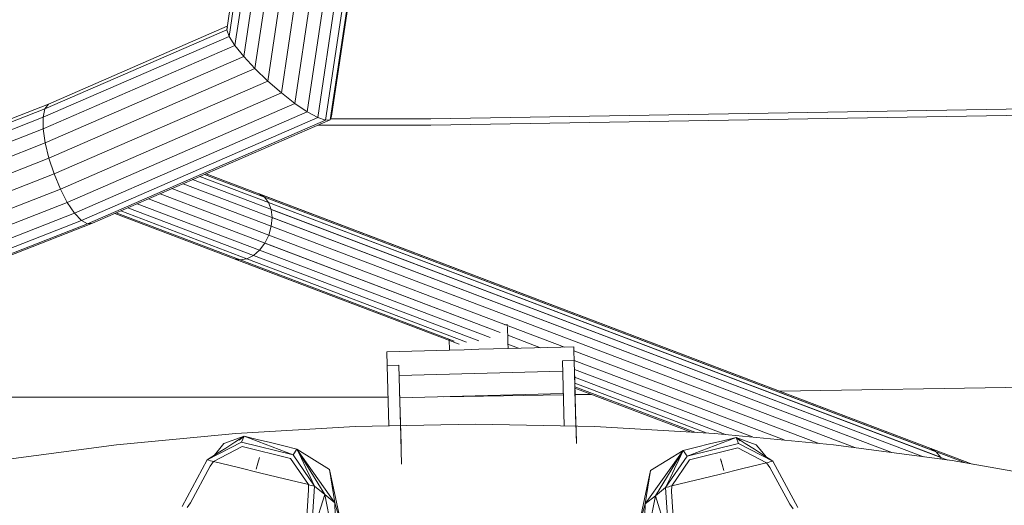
# Model space of a CAD drawing. Header units: inches. Extents: x 1931 to 3173, y 8366 to 8904.
# Tile 33 of 55: x 2923 to 2950, y 8760 to 8774. Entities that reach past the tile are written whole.
import ezdxf

# ---------------------------------------------------------------- set-up
doc = ezdxf.new("R2010")
doc.units = ezdxf.units.IN
doc.header["$MEASUREMENT"] = 0
doc.layers.add('A-DETL-GENF-1', color=30, linetype='Continuous', lineweight=9)
doc.layers.add('G-IMPT', color=8, linetype='Continuous', lineweight=9)

# ---------------------------------------------------------------- blocks, each defined once
blk = doc.blocks.new('Boat_and_Trailer_14084 - Boat - Ski Bar and Boards_dwg-1048089-FLOOR PLAN - BASEMENT')
at = {"layer": 'G-IMPT'}
for p, q in [((-135.442, -40.984), (-133.503, -45.937)), ((-135.097, -40.963), (-133.169, -45.89)), ((-134.811, -40.982), (-132.891, -45.887)), ((-136.209, -41.138), (-134.248, -46.148)), ((-135.821, -41.044), (-133.871, -46.025)), ((-134.603, -41.04), (-132.689, -45.93)), ((-134.487, -41.133), (-132.576, -46.014)), ((-136.909, -41.402), (-134.927, -46.464)), ((-136.58, -41.26), (-134.608, -46.298)), ((-137.172, -41.554), (-135.183, -46.636)), ((-137.437, -41.847), (-135.44, -46.949)), ((-137.352, -41.706), (-135.357, -46.802)), ((-137.421, -41.968), (-135.424, -47.069)), ((-140.723, -47.643), (-141.103, -44.807)), ((-133.871, -46.025), (-133.503, -45.937)), ((-133.503, -45.937), (-133.169, -45.89)), ((-131.438, -50.685), (-133.503, -45.937)), ((-133.169, -45.89), (-132.891, -45.887)), ((-131.175, -50.475), (-133.169, -45.89)), ((-132.689, -45.93), (-132.891, -45.887)), ((-132.891, -45.887), (-130.956, -50.337)), ((-130.797, -50.28), (-132.689, -45.93)), ((-132.689, -45.93), (-132.576, -46.014)), ((-134.248, -46.148), (-134.608, -46.298)), ((-133.871, -46.025), (-134.248, -46.148)), ((-134.248, -46.148), (-132.025, -51.26)), ((-133.871, -46.025), (-131.728, -50.953)), ((-130.716, -50.292), (-132.576, -46.014)), ((-134.608, -46.298), (-134.927, -46.464)), ((-132.309, -51.586), (-134.608, -46.298)), ((-135.183, -46.636), (-135.357, -46.802)), ((-135.183, -46.636), (-134.927, -46.464)), ((-132.761, -52.205), (-135.183, -46.636)), ((-132.56, -51.908), (-134.927, -46.464)), ((-135.44, -46.949), (-135.357, -46.802)), ((-135.357, -46.802), (-132.899, -52.456)), ((-135.44, -46.949), (-135.424, -47.069)), ((-135.44, -46.949), (-132.964, -52.643)), ((-135.424, -47.069), (-132.951, -52.756)), ((-140.45, -50.495), (-140.723, -47.643)), ((-138.316, -55.841), (-135.193, -47.6)), ((-136.303, -50.604), (-135.178, -47.635)), ((-136.276, -50.761), (-135.132, -47.742)), ((-136.195, -50.919), (-135.057, -47.914)), ((-136.067, -51.065), (-134.959, -48.139)), ((-138.036, -56.824), (-134.844, -48.403)), ((-135.707, -51.286), (-134.721, -48.686)), ((-140.791, -65.313), (-134.598, -48.969)), ((-141.085, -49.814), (-142.196, -49.212)), ((-140.909, -66.194), (-134.483, -49.234)), ((-142.114, -49.409), (-142.225, -49.33)), ((-141.234, -49.886), (-142.114, -49.409)), ((-141.011, -66.953), (-134.383, -49.463)), ((-134.929, -51.281), (-134.307, -49.638)), ((-141.122, -49.965), (-141.234, -49.886)), ((-141.122, -49.965), (-141.113, -49.927)), ((-141.122, -49.965), (-141.113, -49.927)), ((-141.104, -49.889), (-141.113, -49.927)), ((-141.104, -49.889), (-141.113, -49.927)), ((-141.095, -49.851), (-141.104, -49.889)), ((-141.095, -49.851), (-141.104, -49.889)), ((-141.085, -49.814), (-141.095, -49.851)), ((-141.085, -49.814), (-141.095, -49.851)), ((-140.944, -50.034), (-141.085, -49.814)), ((-140.944, -50.034), (-141.085, -49.814)), ((-140.659, -50.633), (-141.085, -49.814)), ((-140.812, -67.131), (-134.241, -49.79)), ((-134.801, -51.183), (-134.258, -49.75)), ((-141.122, -49.965), (-141.261, -50.531)), ((-141.122, -49.965), (-141.261, -50.531)), ((-141.122, -49.965), (-140.767, -50.648)), ((-140.851, -50.08), (-140.982, -49.975)), ((-140.851, -50.08), (-140.982, -49.975)), ((-140.802, -50.254), (-140.944, -50.034)), ((-140.802, -50.254), (-140.944, -50.034)), ((-140.691, -50.209), (-140.851, -50.08)), ((-140.691, -50.209), (-140.851, -50.08)), ((-140.66, -50.474), (-140.802, -50.254)), ((-140.66, -50.474), (-140.802, -50.254)), ((-140.518, -50.694), (-140.691, -50.209)), ((-131.175, -50.475), (-130.956, -50.337)), ((-130.797, -50.28), (-130.956, -50.337)), ((-112.73, -53.058), (-130.956, -50.337)), ((-112.73, -52.978), (-130.797, -50.28)), ((-130.747, -50.296), (-130.797, -50.28)), ((-141.261, -50.531), (-141.4, -51.098)), ((-141.261, -50.531), (-141.4, -51.098)), ((-141.051, -51.805), (-140.767, -50.648)), ((-140.659, -50.633), (-140.961, -51.867)), ((-140.518, -50.694), (-140.66, -50.474)), ((-140.518, -50.694), (-140.66, -50.474)), ((-140.659, -50.633), (-140.518, -50.694)), ((-140.518, -50.694), (-140.612, -50.578)), ((-140.45, -50.495), (-140.287, -53.356)), ((-138.316, -55.841), (-136.276, -50.456)), ((-138.243, -55.724), (-136.303, -50.604)), ((-138.243, -55.724), (-136.303, -50.604)), ((-136.276, -50.456), (-136.303, -50.604)), ((-136.303, -50.604), (-136.276, -50.761)), ((-131.175, -50.475), (-131.438, -50.685)), ((-112.73, -53.229), (-131.175, -50.475)), ((-140.518, -50.694), (-140.961, -51.867)), ((-140.518, -50.694), (-140.595, -51.01)), ((-140.518, -50.694), (-140.595, -51.01)), ((-138.267, -56.015), (-136.276, -50.761)), ((-138.267, -56.015), (-136.276, -50.761)), ((-136.276, -50.761), (-136.195, -50.919)), ((-131.438, -50.685), (-131.728, -50.953)), ((-112.73, -53.478), (-131.438, -50.685)), ((-141.4, -51.098), (-141.539, -51.665)), ((-141.4, -51.098), (-141.539, -51.665)), ((-141.305, -50.982), (-141.167, -51.023)), ((-141.186, -68.118), (-134.721, -51.056)), ((-141.167, -51.023), (-141.028, -51.066)), ((-141.094, -51.046), (-141.028, -51.066)), ((-140.595, -51.01), (-140.673, -51.327)), ((-140.595, -51.01), (-140.673, -51.327)), ((-138.238, -56.309), (-136.195, -50.919)), ((-138.238, -56.309), (-136.195, -50.919)), ((-138.159, -56.585), (-136.067, -51.065)), ((-138.159, -56.585), (-136.067, -51.065)), ((-136.195, -50.919), (-136.067, -51.065)), ((-136.067, -51.065), (-135.901, -51.19)), ((-134.801, -51.183), (-134.721, -51.056)), ((-131.728, -50.953), (-132.025, -51.26)), ((-112.755, -53.786), (-131.728, -50.953)), ((-141.159, -67.96), (-134.801, -51.183)), ((-141.09, -67.538), (-134.929, -51.281)), ((-141.021, -67.356), (-134.929, -51.281)), ((-141.011, -66.953), (-135.096, -51.343)), ((-140.893, -67.258), (-134.801, -51.183)), ((-140.791, -65.313), (-135.498, -51.345)), ((-140.673, -51.327), (-140.751, -51.643)), ((-140.673, -51.327), (-140.751, -51.643)), ((-138.386, -58.358), (-135.707, -51.286)), ((-138.386, -58.358), (-135.707, -51.286)), ((-138.036, -56.824), (-135.901, -51.19)), ((-135.901, -51.19), (-135.707, -51.286)), ((-135.707, -51.286), (-135.498, -51.345)), ((-135.498, -51.345), (-135.29, -51.365)), ((-135.096, -51.343), (-135.29, -51.365)), ((-134.929, -51.281), (-135.096, -51.343)), ((-134.929, -51.281), (-134.801, -51.183)), ((-132.025, -51.26), (-132.309, -51.586)), ((-112.776, -54.134), (-132.025, -51.26)), ((-140.909, -66.194), (-135.29, -51.365)), ((-132.56, -51.908), (-132.309, -51.586)), ((-113.117, -54.451), (-132.309, -51.586)), ((-141.539, -51.665), (-141.677, -52.232)), ((-141.539, -51.665), (-141.677, -52.232)), ((-141.677, -52.232), (-141.051, -51.805)), ((-140.828, -51.96), (-140.751, -51.643)), ((-140.828, -51.96), (-140.751, -51.643)), ((-142.108, -52.868), (-140.828, -51.96)), ((-140.828, -51.96), (-141.91, -52.623)), ((-141.713, -52.379), (-140.961, -51.867)), ((-141.311, -52.742), (-140.828, -51.96)), ((-141.271, -52.17), (-141.049, -52.065)), ((-141.271, -52.17), (-141.049, -52.065)), ((-140.828, -51.96), (-141.049, -52.065)), ((-140.828, -51.96), (-141.049, -52.065)), ((-140.828, -51.96), (-140.961, -51.867)), ((-132.56, -51.908), (-132.761, -52.205)), ((-132.56, -51.908), (-113.393, -54.77)), ((-142.952, -52.298), (-141.713, -52.379)), ((-142.952, -52.298), (-141.91, -52.623)), ((-142.791, -52.171), (-141.809, -52.236)), ((-141.809, -52.236), (-141.677, -52.232)), ((-141.713, -52.379), (-141.492, -52.274)), ((-141.713, -52.379), (-141.492, -52.274)), ((-141.704, -52.342), (-141.695, -52.306)), ((-141.704, -52.342), (-141.695, -52.306)), ((-141.686, -52.269), (-141.695, -52.306)), ((-141.686, -52.269), (-141.695, -52.306)), ((-141.677, -52.232), (-141.686, -52.269)), ((-141.677, -52.232), (-141.686, -52.269)), ((-141.492, -52.274), (-141.271, -52.17)), ((-141.492, -52.274), (-141.271, -52.17)), ((-132.761, -52.205), (-132.899, -52.456)), ((-113.431, -55.091), (-132.761, -52.205)), ((-141.713, -52.379), (-141.91, -52.623)), ((-141.704, -52.342), (-141.713, -52.379)), ((-141.704, -52.342), (-141.713, -52.379)), ((-132.899, -52.456), (-132.964, -52.643)), ((-113.311, -55.38), (-132.899, -52.456)), ((-143.291, -52.897), (-141.91, -52.623)), ((-141.311, -52.742), (-142.717, -53.043)), ((-142.108, -52.868), (-141.91, -52.623)), ((-142.108, -52.868), (-141.311, -52.742)), ((-113, -55.624), (-132.964, -52.643)), ((-132.964, -52.643), (-132.951, -52.756)), ((-132.862, -52.784), (-132.951, -52.756)), ((-112.997, -55.735), (-132.951, -52.756)), ((-142.108, -52.868), (-143.291, -52.897)), ((-142.108, -52.868), (-142.654, -53.025)), ((-112.975, -55.754), (-132.862, -52.784)), ((-140.287, -53.356), (-140.232, -56.223)), ((-140.272, -54.157), (-138.83, -54.119)), ((-138.83, -54.119), (-138.867, -54.12)), ((-138.83, -54.121), (-138.5, -54.113)), ((-138.83, -54.119), (-138.822, -54.401)), ((-138.537, -54.114), (-138.5, -54.113)), ((-138.46, -55.606), (-138.5, -54.113)), ((-140.758, -54.453), (-139.433, -54.417)), ((-140.708, -54.452), (-139.433, -54.417)), ((-140.266, -54.44), (-138.822, -54.401)), ((-139.499, -58.332), (-139.604, -54.422)), ((-138.96, -58.317), (-139.065, -54.407)), ((-139.907, -54.43), (-141.189, -54.464)), ((-141.059, -54.461), (-141.146, -54.463)), ((-141.059, -54.461), (-141.102, -54.462)), ((-140.708, -54.452), (-140.758, -54.453)), ((-139.907, -54.43), (-140.266, -54.44)), ((-138.209, -55.599), (-138.46, -55.606)), ((-138.451, -55.957), (-138.46, -55.606)), ((-138.451, -55.957), (-138.46, -55.606)), ((-138.441, -56.309), (-138.451, -55.957)), ((-138.441, -56.309), (-138.451, -55.957)), ((-140.232, -56.223), (-140.287, -59.089)), ((-138.432, -56.661), (-138.441, -56.309)), ((-138.432, -56.661), (-138.441, -56.309)), ((-138.423, -57.012), (-138.432, -56.661)), ((-138.423, -57.012), (-138.432, -56.661)), ((-138.279, -57.008), (-138.423, -57.012)), ((-138.423, -57.012), (-138.38, -58.584)), ((-138.416, -57.262), (-138.32, -57.009)), ((-138.416, -57.262), (-138.32, -57.009)), ((-138.402, -57.79), (-138.104, -57.004)), ((-138.402, -57.79), (-138.104, -57.004)), ((-138.136, -57.004), (-138.279, -57.008)), ((-138.136, -57.004), (-137.993, -57.001)), ((-137.895, -56.998), (-137.993, -57.001)), ((-137.85, -56.997), (-137.852, -56.92)), ((-140.273, -58.352), (-138.717, -58.311)), ((-138.717, -58.311), (-138.755, -58.312)), ((-138.717, -58.311), (-138.71, -58.593)), ((-140.696, -58.646), (-139.439, -58.612)), ((-140.645, -58.645), (-140.696, -58.646)), ((-140.687, -64.429), (-138.473, -58.587)), ((-140.687, -64.429), (-138.473, -58.587)), ((-140.645, -58.645), (-139.439, -58.612)), ((-140.609, -63.616), (-138.706, -58.593)), ((-140.609, -63.616), (-138.706, -58.593)), ((-140.537, -62.861), (-138.922, -58.599)), ((-140.537, -62.861), (-138.922, -58.599)), ((-140.476, -62.214), (-139.107, -58.604)), ((-140.476, -62.214), (-139.107, -58.604)), ((-140.439, -61.748), (-139.249, -58.607)), ((-140.439, -61.748), (-139.249, -58.607)), ((-140.423, -61.477), (-139.337, -58.61)), ((-140.423, -61.477), (-139.337, -58.61)), ((-140.418, -61.389), (-139.366, -58.61)), ((-140.418, -61.389), (-139.366, -58.61)), ((-138.897, -58.598), (-140.286, -58.635)), ((-140.273, -58.635), (-138.71, -58.593)), ((-138.897, -58.598), (-140.243, -58.634)), ((-138.71, -58.593), (-138.666, -58.592)), ((-138.666, -58.592), (-138.523, -58.588)), ((-138.38, -58.584), (-138.523, -58.588)), ((-140.45, -61.95), (-140.287, -59.089)), ((-143.322, -60.264), (-141.941, -60.537)), ((-143.322, -60.264), (-142.139, -60.293)), ((-141.342, -60.419), (-142.748, -60.118)), ((-142.139, -60.293), (-142.68, -60.138)), ((-141.941, -60.537), (-142.139, -60.293)), ((-141.342, -60.419), (-142.139, -60.293)), ((-140.859, -61.201), (-142.139, -60.293)), ((-141.941, -60.537), (-142.983, -60.863)), ((-141.744, -60.782), (-141.941, -60.537)), ((-141.941, -60.537), (-140.859, -61.201)), ((-141.342, -60.419), (-140.859, -61.201)), ((-141.744, -60.782), (-142.983, -60.863)), ((-141.744, -60.782), (-141.523, -60.887)), ((-141.744, -60.782), (-141.735, -60.819)), ((-141.744, -60.782), (-141.523, -60.887)), ((-141.744, -60.782), (-141.735, -60.819)), ((-141.744, -60.782), (-140.992, -61.294)), ((-142.821, -60.99), (-141.839, -60.925)), ((-141.839, -60.925), (-141.708, -60.929)), ((-141.726, -60.855), (-141.735, -60.819)), ((-141.726, -60.855), (-141.735, -60.819)), ((-141.726, -60.855), (-141.717, -60.892)), ((-141.726, -60.855), (-141.717, -60.892)), ((-141.708, -60.929), (-141.717, -60.892)), ((-141.708, -60.929), (-141.717, -60.892)), ((-141.569, -61.496), (-141.708, -60.929)), ((-141.569, -61.496), (-141.708, -60.929)), ((-141.708, -60.929), (-141.081, -61.355)), ((-141.302, -60.991), (-141.523, -60.887)), ((-141.302, -60.991), (-141.523, -60.887)), ((-141.08, -61.096), (-141.302, -60.991)), ((-141.08, -61.096), (-141.302, -60.991)), ((-140.859, -61.201), (-141.08, -61.096)), ((-140.859, -61.201), (-141.08, -61.096)), ((-140.859, -61.201), (-140.992, -61.294)), ((-140.859, -61.201), (-140.781, -61.517)), ((-140.859, -61.201), (-140.781, -61.517)), ((-141.431, -62.062), (-141.569, -61.496)), ((-141.431, -62.062), (-141.569, -61.496)), ((-140.798, -62.513), (-141.081, -61.355)), ((-140.549, -62.467), (-140.992, -61.294)), ((-140.992, -61.294), (-140.69, -62.528)), ((-140.781, -61.517), (-140.704, -61.834)), ((-140.781, -61.517), (-140.704, -61.834)), ((-140.45, -61.95), (-140.723, -64.802)), ((-140.704, -61.834), (-140.626, -62.151)), ((-140.704, -61.834), (-140.626, -62.151)), ((-141.292, -62.629), (-141.431, -62.062)), ((-141.292, -62.629), (-141.431, -62.062)), ((-141.336, -62.178), (-141.198, -62.137)), ((-141.059, -62.095), (-141.198, -62.137)), ((-141.125, -62.115), (-141.059, -62.095)), ((-140.549, -62.467), (-140.626, -62.151)), ((-140.549, -62.467), (-140.626, -62.151)), ((-141.292, -62.629), (-141.153, -63.196)), ((-141.292, -62.629), (-141.153, -63.196)), ((-141.153, -63.196), (-140.798, -62.513)), ((-141.116, -63.347), (-140.69, -62.528)), ((-140.549, -62.467), (-140.722, -62.952)), ((-140.549, -62.467), (-140.691, -62.687)), ((-140.549, -62.467), (-140.691, -62.687)), ((-140.549, -62.467), (-140.69, -62.528)), ((-140.549, -62.467), (-140.629, -62.567)), ((-140.974, -63.127), (-140.832, -62.907)), ((-140.974, -63.127), (-140.832, -62.907)), ((-140.832, -62.907), (-140.691, -62.687)), ((-140.832, -62.907), (-140.691, -62.687)), ((-141.116, -63.347), (-140.974, -63.127)), ((-141.116, -63.347), (-140.974, -63.127)), ((-141.012, -63.186), (-140.882, -63.081)), ((-141.012, -63.186), (-140.882, -63.081)), ((-140.882, -63.081), (-140.722, -62.952)), ((-140.882, -63.081), (-140.722, -62.952)), ((-141.116, -63.347), (-142.227, -63.949)), ((-142.145, -63.752), (-141.264, -63.275)), ((-141.153, -63.196), (-141.264, -63.275)), ((-141.153, -63.196), (-141.144, -63.234)), ((-141.153, -63.196), (-141.144, -63.234)), ((-141.135, -63.272), (-141.144, -63.234)), ((-141.135, -63.272), (-141.144, -63.234)), ((-141.135, -63.272), (-141.126, -63.31)), ((-141.135, -63.272), (-141.126, -63.31)), ((-141.116, -63.347), (-141.126, -63.31)), ((-141.116, -63.347), (-141.126, -63.31)), ((-142.256, -63.831), (-142.145, -63.752)), ((-140.723, -64.802), (-141.103, -67.639)), ((-140.893, -67.258), (-140.812, -67.131)), ((-141.068, -67.373), (-141.021, -67.356)), ((-140.893, -67.258), (-141.021, -67.356)), ((-141.103, -67.639), (-141.591, -70.455))]:
    blk.add_line(p, q, dxfattribs=at)
blk = doc.blocks.new('Boat_and_Trailer_14084 - Boat - For Trailer and Bars_dwg-1048088-FLOOR PLAN - BASEMENT')
at = {"layer": 'G-IMPT'}
for p, q in [((-140.101, -54.33), (-140.101, -34.702)), ((-133.598, -52.655), (-133.598, -55.356)), ((-133.445, -55.355), (-133.445, -52.955)), ((-133.598, -55.356), (-133.209, -78.641)), ((-133.598, -55.356), (-133.209, -78.641)), ((-133.445, -55.355), (-133.059, -78.488)), ((-140.048, -58.524), (-140.095, -55.668)), ((-140.037, -59.201), (-140.043, -58.806)), ((-139.604, -85.147), (-139.961, -63.706))]:
    blk.add_line(p, q, dxfattribs=at)
blk = doc.blocks.new('Boat_and_Trailer_14084 - Boat_and_Trailer_14084-1048095-FLOOR PLAN - BASEMENT')
at = {"xscale": 1.151149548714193, "yscale": 1.151149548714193, "zscale": 1.151149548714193}
for name, p in [('Boat_and_Trailer_14084 - Boat - For Trailer and Bars_dwg-1048088-FLOOR PLAN - BASEMENT', (129.541, 47.857)), ('Boat_and_Trailer_14084 - Boat - Ski Bar and Boards_dwg-1048089-FLOOR PLAN - BASEMENT', (128.943, 47.637))]:
    blk.add_blockref(name, p, dxfattribs=at)

msp = doc.modelspace()

# ---------------------------------------------------------------- block references
at = {"layer": 'A-DETL-GENF-1', "rotation": 89.99999999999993}
msp.add_blockref('Boat_and_Trailer_14084 - Boat_and_Trailer_14084-1048095-FLOOR PLAN - BASEMENT', (2918.008, 8795.091), dxfattribs=at)

doc.saveas('drawing.dxf')
